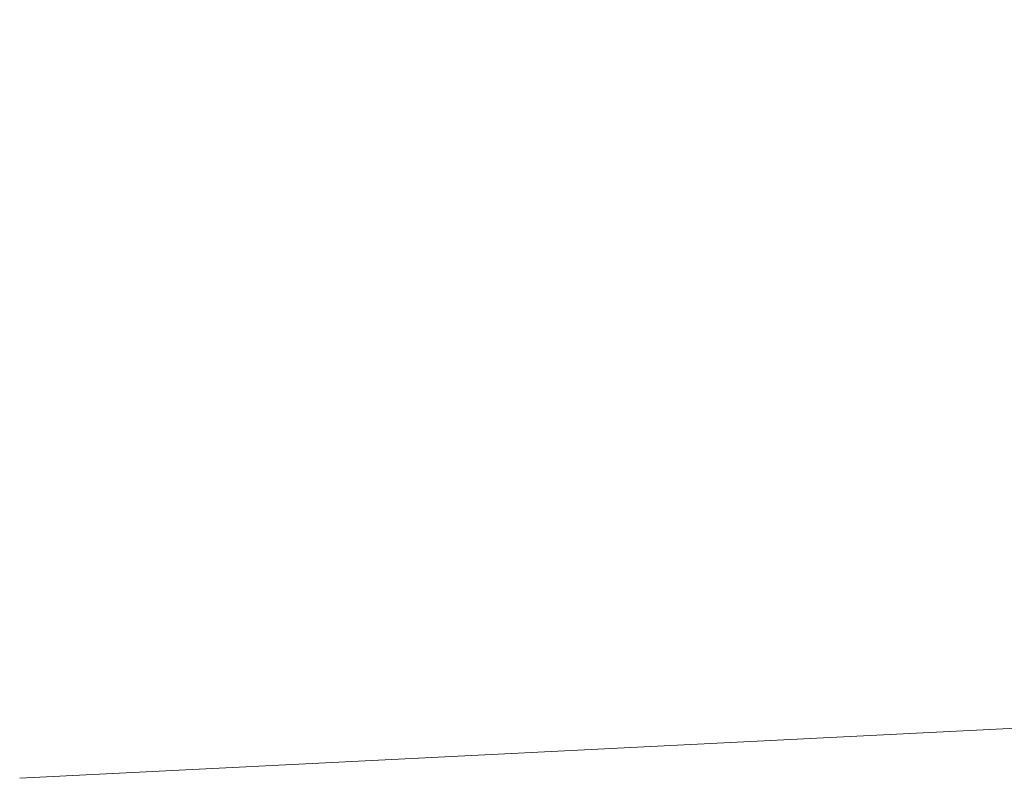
# Model space of a CAD drawing. Header units: millimetres. Extents: x -1459 to 125, y -3469 to 122.
# Tile 113 of 199: x -160.35 to -158.1, y -2951.98 to -2950.24. Entities that reach past the tile are written whole.
import ezdxf

# ---------------------------------------------------------------- set-up
doc = ezdxf.new("R2010")
doc.units = ezdxf.units.MM
doc.header["$MEASUREMENT"] = 0
doc.layers.add('Layer 1', color=7, linetype='Continuous')

msp = doc.modelspace()

# ---------------------------------------------------------------- linework, layer by layer
at = {"layer": 'Layer 1', "color": 5, "lineweight": 9}
msp.add_open_spline([(-149.3382, -2950.2404), (-149.3382, -2950.2404), (-149.5654, -2950.3635), (-149.5654, -2950.3635), (-149.5654, -2950.3635), (-149.7929, -2950.4773), (-149.7929, -2950.4773), (-149.7929, -2950.4773), (-150.0213, -2950.5824), (-150.0213, -2950.5824), (-150.0213, -2950.5824), (-150.2512, -2950.6795), (-150.2512, -2950.6795), (-150.2512, -2950.6795), (-150.4832, -2950.769), (-150.4832, -2950.769), (-150.4832, -2950.769), (-150.7179, -2950.8516), (-150.7179, -2950.8516), (-150.7179, -2950.8516), (-150.956, -2950.9277), (-150.956, -2950.9277), (-150.956, -2950.9277), (-151.1979, -2950.9979), (-151.1979, -2950.9979), (-151.1979, -2950.9979), (-151.4444, -2951.0628), (-151.4444, -2951.0628), (-151.4444, -2951.0628), (-151.6959, -2951.1229), (-151.6959, -2951.1229), (-151.6959, -2951.1229), (-151.9532, -2951.1788), (-151.9532, -2951.1788), (-151.9532, -2951.1788), (-152.2168, -2951.231), (-152.2168, -2951.231), (-152.2168, -2951.231), (-152.7654, -2951.3267), (-152.7654, -2951.3267), (-152.7654, -2951.3267), (-153.3464, -2951.4145), (-153.3464, -2951.4145), (-153.3464, -2951.4145), (-154.6346, -2951.5777), (-154.6346, -2951.5777), (-154.6346, -2951.5777), (-156.1676, -2951.726), (-156.1676, -2951.726), (-156.1676, -2951.726), (-158.041, -2951.8587), (-158.041, -2951.8587), (-158.041, -2951.8587), (-160.3504, -2951.9751), (-160.3504, -2951.9751)], degree=3, knots=[0, 0, 0, 0, 0.0555555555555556, 0.0555555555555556, 0.0555555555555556, 0.1111111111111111, 0.1111111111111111, 0.1111111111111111, 0.1666666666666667, 0.1666666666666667, 0.1666666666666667, 0.2222222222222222, 0.2222222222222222, 0.2222222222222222, 0.2777777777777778, 0.2777777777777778, 0.2777777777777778, 0.3333333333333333, 0.3333333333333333, 0.3333333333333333, 0.3888888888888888, 0.3888888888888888, 0.3888888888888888, 0.4444444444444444, 0.4444444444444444, 0.4444444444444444, 0.5, 0.5, 0.5, 0.5555555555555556, 0.5555555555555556, 0.5555555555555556, 0.611111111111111, 0.611111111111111, 0.611111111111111, 0.6666666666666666, 0.6666666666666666, 0.6666666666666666, 0.7222222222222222, 0.7222222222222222, 0.7222222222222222, 0.7777777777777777, 0.7777777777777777, 0.7777777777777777, 0.8333333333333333, 0.8333333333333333, 0.8333333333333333, 0.8888888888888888, 0.8888888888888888, 0.8888888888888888, 0.9444444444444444, 0.9444444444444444, 0.9444444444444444, 1, 1, 1, 1], dxfattribs=at)

doc.saveas('drawing.dxf')
